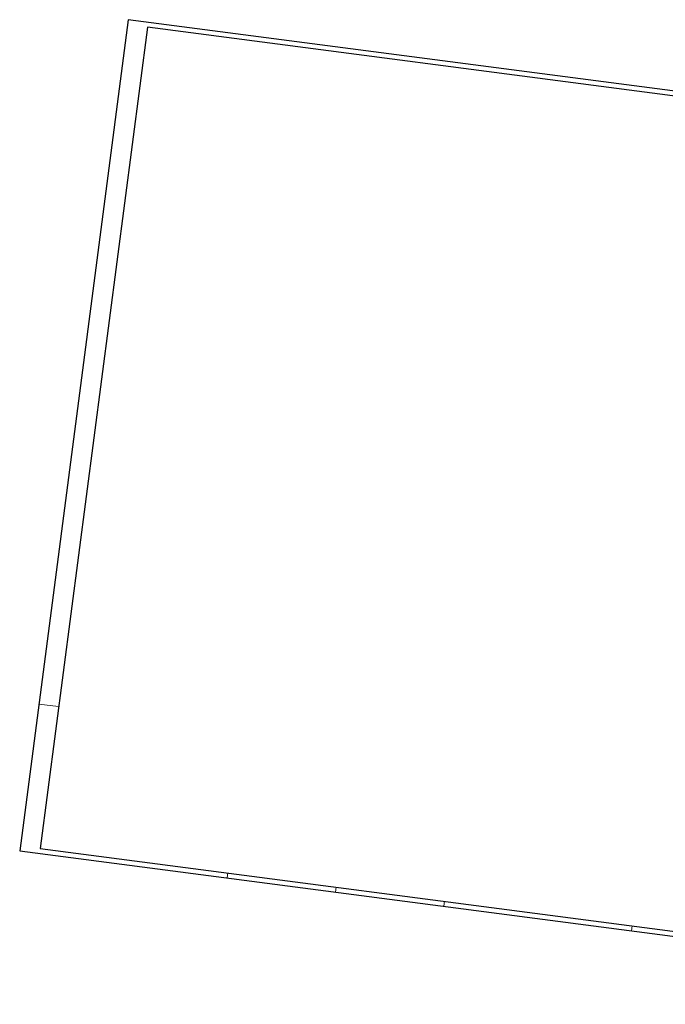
# Model space of a CAD drawing. Header units: metres. Extents: x -11 to 3521450, y 0 to 5943726.
# Tile 28 of 97: x 3520769 to 3520802, y 5943337 to 5943387. Entities that reach past the tile are written whole.
import ezdxf

# ---------------------------------------------------------------- set-up
doc = ezdxf.new("R2010")
doc.units = ezdxf.units.M
doc.layers.add('T__RANDI', color=3, linetype='Continuous')
doc.layers.add('T__RANDO', color=7, linetype='Continuous')

# ---------------------------------------------------------------- blocks, each defined once
blk = doc.blocks.new('SOF_PAGEMARGIN_1CB72')
at = {"layer": 'T__RANDI', "color": 3}
for p, q in [((1184, 836), (20, 836)), ((20, 836), (20, 5)), ((1184, 5), (1184, 836)), ((20, 5), (1184, 5))]:
    blk.add_line(p, q, dxfattribs=at)
at = {"layer": 'T__RANDI', "color": 1, "linetype": 'Continuous', "lineweight": 18}
for p, q in [((1189, 594), (1184, 594)), ((1189, 297), (1184, 297)), ((0, 148.5), (20, 148.5)), ((210, 0), (210, 5)), ((319.5, 0), (319.5, 5)), ((429, 0), (429, 5)), ((619, 0), (619, 5)), ((809, 0), (809, 5)), ((999, 0), (999, 5))]:
    blk.add_line(p, q, dxfattribs=at)
at = {"layer": 'T__RANDO', "color": 7}
for p, q in [((1189, 841), (0, 841)), ((0, 841), (0, 0)), ((1189, 0), (1189, 841)), ((0, 0), (1189, 0))]:
    blk.add_line(p, q, dxfattribs=at)

msp = doc.modelspace()

# ---------------------------------------------------------------- block references
at = {"linetype": 'Continuous', "lineweight": 18, "extrusion": (4.31589e-07, -5.63916e-08, 1), "xscale": 0.05, "yscale": 0.05, "zscale": 0.05, "rotation": 352.5558816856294}
msp.add_blockref('SOF_PAGEMARGIN_1CB72', (3520769.3551, 5943344.8654, 1.1843), dxfattribs=at)

doc.saveas('drawing.dxf')
